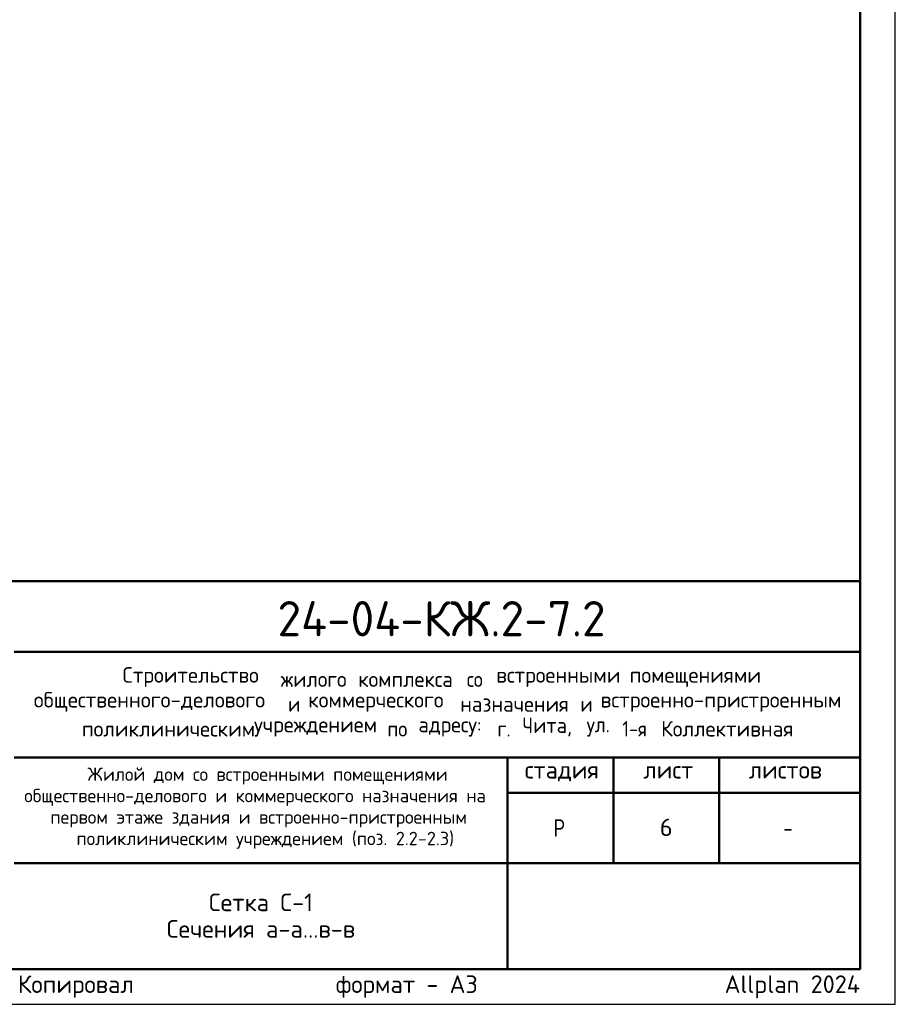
# Model space of a CAD drawing. Header units: millimetres. Extents: x 0 to 21005, y 0 to 14855.
# Tile 17 of 18: x 14789 to 21000, y 0 to 6983. Entities that reach past the tile are written whole.
import ezdxf

# ---------------------------------------------------------------- set-up
doc = ezdxf.new("R2010")
doc.units = ezdxf.units.MM
doc.layers.add('Standard', color=7, linetype='Continuous', lineweight=25)
doc.layers.add('Надписи', color=7, linetype='Continuous', lineweight=25)
doc.styles.add('ISOCPEUR', font='txt')

msp = doc.modelspace()

# ---------------------------------------------------------------- linework, layer by layer
at = {"layer": 'Standard', "color": 7, "linetype": 'Continuous', "lineweight": 50, "transparency": 33554687}
for p, q in [((11500, 3000), (20750, 3000)), ((14750, 2500), (20750, 2500)), ((14750, 1750), (20750, 1750)), ((18250, 1000), (18250, 1750)), ((19000, 1000), (19000, 1750)), ((19750, 1000), (19750, 1750)), ((18250, 1500), (20750, 1500)), ((14750, 1000), (20750, 1000)), ((18250, 250), (18250, 1000)), ((18250, 250), (18250, 1000))]:
    msp.add_line(p, q, dxfattribs=at)
at = {"layer": 'Standard', "color": 7, "linetype": 'Continuous', "lineweight": 25, "transparency": 33554687}
for p, q in [((20750, 250), (20750, 3000)), ((11500, 250), (20750, 250)), ((11500, 250), (20750, 250)), ((11500, 250), (20750, 250))]:
    msp.add_line(p, q, dxfattribs=at)
msp.add_lwpolyline([(0, 0), (21000, 0), (21000, 14850), (0, 14850), (0, 0)], close=True, dxfattribs=at)
at = {"layer": 'Standard', "color": 7, "linetype": 'Continuous', "lineweight": 50, "transparency": 33554687}
msp.add_lwpolyline([(1000, 14600), (20750, 14600), (20750, 250), (1000, 250), (1000, 14600)], close=True, dxfattribs=at)
at = {"layer": 'Standard', "color": 7, "linetype": 'Continuous', "lineweight": 25, "transparency": 33554687}
msp.add_lwpolyline([(20750, 3000), (11500, 3000), (11500, 250), (20750, 250), (20750, 3000)], dxfattribs=at)

# ---------------------------------------------------------------- texts
at = {"layer": 'Standard', "color": 7, "linetype": 'Continuous', "lineweight": 50, "transparency": 33554687, "insert": (16617.6, 2609.1), "char_height": 250, "width": 2520.794, "attachment_point": 7, "style": 'ISOCPEUR'}
msp.add_mtext('\\W0.98;24-04-КЖ.2-7.2', dxfattribs=at)
at = {"layer": 'Standard', "color": 7, "linetype": 'Continuous', "lineweight": 25, "transparency": 33554687, "attachment_point": 7, "style": 'ISOCPEUR'}
for s, insert, char_height, width in [('\\W0.98;Строительство ', (15518.6, 2250.8), 110, 1175.348), ('\\W0.96;жилого ', (16640.6, 2250.8), 110, 602.55), ('\\W0.97;комплекса ', (17190.6, 2250.8), 110, 823.039), ('\\W0.90;со ', (17960.6, 2250.8), 110, 258.739), ('\\W0.98;встроенными ', (18169.6, 2250.8), 110, 999.233), ('\\W0.98;помещениями', (19115.6, 2250.8), 110, 955.088), ('\\W0.99;общественного-делового ', (14888.9, 2074.8), 110, 1857.162), ('\\W0.87;и ', (16692.9, 2074.8), 110, 190.617), ('\\W0.98;коммерческого ', (16835.9, 2074.8), 110, 1131.214), ('\\W0.97;назначения ', (17913.9, 2074.8), 110, 905.516), ('\\W0.87;и ', (18766.4, 2074.8), 110, 190.609), ('\\W0.99;встроенно-пристроенным', (18909.4, 2074.8), 110, 1791.218), ('\\W0.98;поликлиническим ', (15229.9, 1898.8), 110, 1274.191), ('\\W0.98;учреждением ', (16450.9, 1898.8), 110, 999.123), ('\\W0.91;по ', (17396.9, 1898.8), 110, 269.87), ('\\W0.96;адресу: ', (17616.9, 1898.8), 110, 613.612), ('\\W0.89;г. ', (18177.9, 1898.8), 110, 224.789), ('\\W0.95;Чита, ', (18353.9, 1898.8), 110, 508.778), ('\\W0.92;ул. ', (18810.4, 1898.8), 110, 303.428), ('\\W0.86;1-я ', (19063.4, 1898.8), 110, 322.299), ('\\W0.98;Коллективная', (19338.4, 1898.8), 110, 1021.088), ('\\W0.99;стадия    лист     листов', (18371.3, 1581.1), 125, 2186.296), ('\\W0.80;Р', (18575, 1187.5), 125, 149.931), ('\\W0.78;-', (20206.2, 1187.5), 125, 135.997)]:
    msp.add_mtext(s, dxfattribs=dict(at, insert=insert, char_height=char_height, width=width))
at = {"layer": 'Standard', "color": 7, "linetype": 'Continuous', "lineweight": 18, "transparency": 33554687, "char_height": 95, "attachment_point": 7, "style": 'ISOCPEUR'}
for s, insert, width in [('\\W0.99;Жилой дом со встроенными помещениями', (15269.8, 1558.7), 2506.356), ('\\W0.99;общественно-делового и коммерческого назначения на', (14820.9, 1406.7), 3403.402), ('\\W0.99;первом этаже здания и встроенно-пристроенным', (15006.1, 1254.7), 3033.239), ('\\W0.99;поликлиническим учреждением (поз. 2.2-2.3)', (15191.4, 1102.7), 2662.626)]:
    msp.add_mtext(s, dxfattribs=dict(at, insert=insert, width=width))
at = {"layer": 'Standard', "color": 7, "linetype": 'Continuous', "lineweight": 25, "transparency": 33554687, "insert": (16500, 785.4), "char_height": 125, "width": 1395.938, "attachment_point": 2, "line_spacing_factor": 0.903614}
msp.add_mtext('\\A1;{\\fISOCPEUR|i0|b0;\\H125.000000;\\W1.000000;\\C7;Сетка С-1}\\P{\\fISOCPEUR|i0|b0;\\H125.000000;\\W1.000000;\\C7;Сечения а-а...в-в}\\P', dxfattribs=at)
at = {"layer": 'Standard', "color": 8, "linetype": 'Continuous', "lineweight": 13, "transparency": 33554687, "insert": (20750, 123.9), "char_height": 125, "width": 5874.732, "attachment_point": 6, "style": 'ISOCPEUR'}
msp.add_mtext('\\A1;{\\fISOCPEUR|i0|b0;\\H125.000000;\\W1.000000;\\C8;Копировал                  формат - А3                      Allplan 2024}\\P', dxfattribs=at)
at = {"layer": 'Надписи', "color": 7, "linetype": 'Continuous', "lineweight": 13, "transparency": 33554687, "insert": (19375, 1255), "char_height": 125, "width": 136.111, "attachment_point": 5, "style": 'ISOCPEUR'}
msp.add_mtext('\\A1;{\\fISOCPEUR|i0|b0;\\H125.000000;\\W1.000000;\\C7;6}\\P', dxfattribs=at)

doc.saveas('drawing.dxf')
